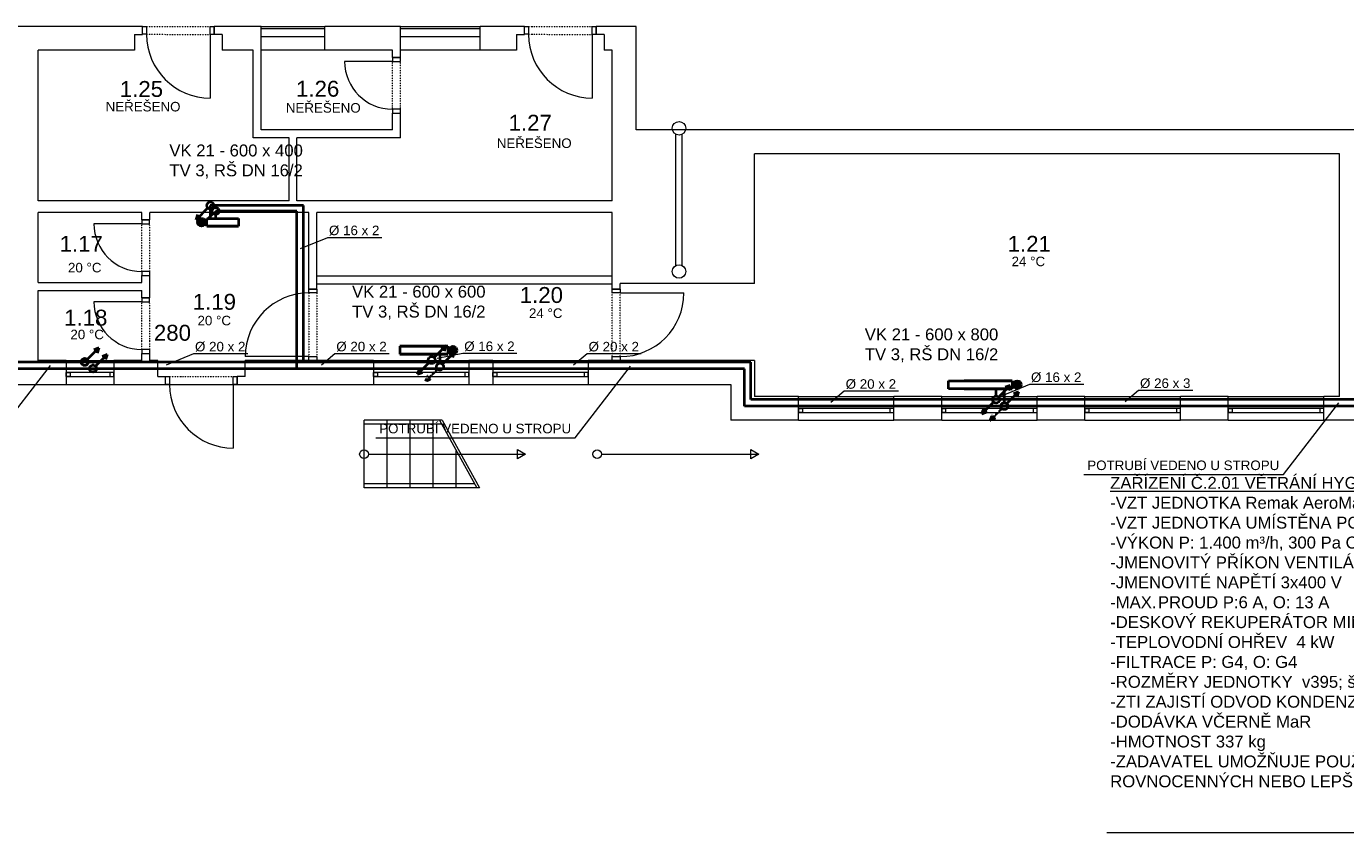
# Model space of a CAD drawing. Header units: millimetres. Extents: x 0 to 1216358, y -266558 to 2852.
# Tile 9 of 76: x 994964 to 1011539, y -139473 to -129340. Entities that reach past the tile are written whole.
import ezdxf

# ---------------------------------------------------------------- set-up
doc = ezdxf.new("R2010")
doc.units = ezdxf.units.MM
doc.linetypes.add('DASHED', pattern=[0.75, 0.5, -0.25])
doc.linetypes.add('DĚLICÍ2', pattern=[15.875, 6.35, -3.175, 0, -3.175, 0, -3.175])
doc.layers.get('0').update_dxf_attribs({"lineweight": 13})
for name, color, linetype, lineweight in [('1-UT-POPIS', 7, 'Continuous', 13), ('1-UT-ROZ-ZPATECKA', 6, 'DASHED', 40), ('1-UT-ROZVODY', 4, 'Continuous', 40), ('1-UT-TELESA', 7, 'Continuous', 40), ('1VZT - LEGENDY', 7, 'Continuous', 13), ('St_plocha_místnosti', 250, 'Continuous', 18)]:
    doc.layers.add(name, color=color, linetype=linetype, lineweight=lineweight)
doc.styles.add('Andy', font='arial.ttf')
doc.styles.add('SPIRITTXTSTYLE1', font='arial.ttf')
doc.styles.get("Standard").update_dxf_attribs({"font": 'arial.ttf'})

# ---------------------------------------------------------------- blocks, each defined once
blk = doc.blocks.new('EDWED')
at = {"color": 8, "ltscale": 2}
for p, q in [((947137, -224250), (943027, -224250)), ((947137, -224352), (947137, -224250)), ((948037, -224350), (948037, -224250)), ((948627, -224250), (948037, -224250)), ((948037, -224350), (948037, -224252)), ((948627, -225550), (948627, -224250)), ((948627, -224250), (949427, -224250)), ((949427, -224550), (949427, -224250)), ((950377, -224250), (949427, -224250)), ((950377, -224640), (950377, -224250)), ((950377, -224250), (951377, -224250)), ((951377, -224550), (951377, -224250)), ((951937, -224250), (951377, -224250)), ((951937, -224352), (951937, -224250)), ((953337, -224250), (952837, -224250)), ((952837, -224352), (952837, -224252)), ((952837, -224352), (952837, -224252)), ((953337, -225550), (953337, -224250)), ((947037, -224350), (947037, -224550)), ((947037, -224350), (947137, -224350)), ((948137, -224350), (948037, -224350)), ((948137, -224350), (948137, -224550)), ((948627, -224275), (949427, -224275)), ((948627, -224375), (949427, -224375)), ((950377, -224275), (951377, -224275)), ((950377, -224375), (951377, -224375)), ((951837, -224350), (951937, -224350)), ((951837, -224350), (951837, -224550)), ((952937, -224350), (952837, -224350)), ((952937, -224350), (952937, -224550)), ((947037, -224550), (945827, -224550)), ((945827, -226440), (945827, -224550)), ((948527, -224550), (948137, -224550)), ((948527, -225650), (948527, -224550)), ((949427, -224550), (948627, -224550)), ((950277, -224550), (949427, -224550)), ((950277, -224640), (950277, -224550)), ((951377, -224550), (950377, -224550)), ((951837, -224550), (951377, -224550)), ((953037, -224550), (952937, -224550)), ((953037, -226440), (953037, -224550)), ((950277, -225550), (950277, -225340)), ((950377, -225650), (950377, -225340)), ((950277, -225550), (948627, -225550)), ((964027, -225550), (953337, -225550)), ((948977, -225650), (948527, -225650)), ((948977, -226440), (948977, -225650)), ((949077, -226440), (949077, -225650)), ((950377, -225650), (949077, -225650)), ((954827, -227480), (954827, -225850)), ((962177, -225850), (954827, -225850)), ((962177, -228900), (962177, -225850)), ((948977, -226440), (945827, -226440)), ((953037, -226440), (949077, -226440)), ((947127, -226590), (945827, -226590)), ((945827, -227470), (945827, -226590)), ((947127, -226680), (947127, -226590)), ((949227, -226590), (947227, -226590)), ((947227, -226680), (947227, -226590)), ((949227, -227550), (949227, -226590)), ((953037, -226590), (949327, -226590)), ((949327, -227550), (949327, -226590)), ((953037, -227550), (953037, -226590)), ((947127, -227470), (947127, -227380)), ((947227, -227660), (947227, -227380)), ((945827, -227470), (947127, -227470)), ((945827, -227570), (947127, -227570)), ((945827, -228450), (945827, -227570)), ((947127, -227660), (947127, -227570)), ((949327, -227550), (949227, -227550)), ((953137, -227550), (953037, -227550)), ((953137, -227550), (953137, -227480)), ((954827, -227480), (953137, -227480)), ((947127, -228450), (947127, -228360)), ((947227, -228450), (947227, -228360)), ((946177, -228450), (945827, -228450)), ((947127, -228450), (946777, -228450)), ((947327, -228450), (947227, -228450)), ((947327, -228650), (947327, -228450)), ((948427, -228650), (948427, -228450)), ((950037, -228450), (948427, -228450)), ((951537, -228450), (951237, -228450)), ((954827, -228450), (952737, -228450)), ((954827, -228450), (954827, -228900)), ((947327, -228650), (947427, -228650)), ((947427, -228750), (947427, -228650)), ((948427, -228650), (948327, -228650)), ((948327, -228750), (948327, -228650)), ((944727, -228750), (946177, -228750)), ((946777, -228750), (947427, -228750)), ((948327, -228750), (950037, -228750)), ((951237, -228750), (951537, -228750)), ((952737, -228750), (954527, -228750)), ((954527, -228750), (954527, -229200)), ((955377, -228900), (954827, -228900)), ((955377, -229200), (955377, -228900)), ((956577, -229200), (956577, -228900)), ((957177, -228900), (956577, -228900)), ((957177, -229200), (957177, -228900)), ((958377, -229200), (958377, -228900)), ((958977, -228900), (958377, -228900)), ((958977, -229200), (958977, -228900)), ((960177, -229200), (960177, -228900)), ((960777, -228900), (960177, -228900)), ((960777, -229200), (960777, -228900)), ((961977, -229200), (961977, -228900)), ((962177, -228900), (961977, -228900)), ((955377, -229200), (954527, -229200)), ((957177, -229200), (956577, -229200)), ((958977, -229200), (958377, -229200)), ((960777, -229200), (960177, -229200)), ((962577, -229200), (961977, -229200)), ((949974, -229625), (951949, -229625)), ((951848, -229684), (951848, -229567)), ((951848, -229567), (951949, -229625)), ((951949, -229625), (951848, -229684)), ((952904, -229625), (954879, -229625)), ((954778, -229684), (954778, -229567)), ((954778, -229567), (954879, -229625)), ((954879, -229625), (954778, -229684))]:
    blk.add_line(p, q, dxfattribs=at)
at = {"color": 8}
for p, q in [((950277, -224640), (950377, -224640)), ((950277, -225340), (950377, -225340)), ((947127, -226680), (947227, -226680)), ((947127, -227380), (947227, -227380)), ((953037, -227390), (949327, -227390)), ((953037, -227490), (949327, -227490)), ((947127, -227660), (947227, -227660)), ((947127, -228360), (947227, -228360)), ((946177, -228450), (946777, -228450)), ((946177, -228450), (946177, -228750)), ((946777, -228450), (946777, -228750)), ((950037, -228450), (951237, -228450)), ((950037, -228450), (950037, -228750)), ((951237, -228450), (951237, -228750)), ((951537, -228450), (952737, -228450)), ((951537, -228450), (951537, -228750)), ((952737, -228450), (952737, -228750)), ((943027, -228750), (954527, -228750)), ((946177, -228750), (946777, -228750)), ((950037, -228750), (951237, -228750)), ((951537, -228750), (952737, -228750)), ((954527, -228750), (954527, -229200)), ((955377, -228900), (956577, -228900)), ((957177, -228900), (958377, -228900)), ((958977, -228900), (960177, -228900)), ((960777, -228900), (961977, -228900)), ((949919, -230050), (949919, -229200)), ((950903, -229200), (949919, -229200)), ((950209, -230050), (950209, -229200)), ((950499, -230050), (950499, -229200)), ((950789, -230050), (950789, -229200)), ((950868, -229200), (951335, -230050)), ((950903, -229200), (951369, -230050)), ((955377, -229200), (956577, -229200)), ((957177, -229200), (958377, -229200)), ((958977, -229200), (960177, -229200)), ((960777, -229200), (961977, -229200)), ((950896, -229250), (949919, -229250)), ((951079, -230050), (951079, -229584)), ((951308, -230000), (949919, -230000)), ((951369, -230050), (949919, -230050))]:
    blk.add_line(p, q, dxfattribs=at)
at = {"color": 8, "lineweight": 18, "ltscale": 2}
for p, q in [((953837, -227255), (953837, -225605)), ((953917, -227255), (953917, -225605))]:
    blk.add_line(p, q, dxfattribs=at)
at = {"color": 8, "ltscale": 2}
for points in [[(947187, -224349), (947137, -224349), (947137, -224249), (947187, -224249)], [(948037, -224350), (947987, -224350), (947987, -224250), (948037, -224250)], [(951987, -224349), (951937, -224349), (951937, -224249), (951987, -224249)], [(952837, -224350), (952787, -224350), (952787, -224250), (952837, -224250)], [(950276, -224640), (950276, -224690), (950376, -224690), (950376, -224640)], [(950277, -225290), (950277, -225340), (950377, -225340), (950377, -225290)], [(947126, -226680), (947126, -226730), (947226, -226730), (947226, -226680)], [(947127, -227330), (947127, -227380), (947227, -227380), (947227, -227330)], [(949227, -227600), (949227, -227550), (949327, -227550), (949327, -227600)], [(953138, -227550), (953138, -227600), (953038, -227600), (953038, -227550)], [(947126, -227660), (947126, -227710), (947226, -227710), (947226, -227660)], [(947127, -228310), (947127, -228360), (947227, -228360), (947227, -228310)], [(949226, -228450), (949226, -228400), (949326, -228400), (949326, -228450)], [(953137, -228400), (953137, -228450), (953037, -228450), (953037, -228400)], [(946777, -228600), (946177, -228600), (946177, -228650), (946777, -228650)], [(946177, -228600), (946227, -228600), (946227, -228650), (946177, -228650)], [(946777, -228600), (946727, -228600), (946727, -228650), (946777, -228650)], [(947477, -228749), (947427, -228749), (947427, -228649), (947477, -228649)], [(948327, -228750), (948277, -228750), (948277, -228650), (948327, -228650)], [(951237, -228600), (950037, -228600), (950037, -228650), (951237, -228650)], [(950037, -228600), (950087, -228600), (950087, -228650), (950037, -228650)], [(951237, -228600), (951187, -228600), (951187, -228650), (951237, -228650)], [(952737, -228600), (951537, -228600), (951537, -228650), (952737, -228650)], [(951537, -228600), (951587, -228600), (951587, -228650), (951537, -228650)], [(952737, -228600), (952687, -228600), (952687, -228650), (952737, -228650)], [(956577, -229050), (955377, -229050), (955377, -229100), (956577, -229100)], [(955377, -229050), (955427, -229050), (955427, -229100), (955377, -229100)], [(956577, -229050), (956527, -229050), (956527, -229100), (956577, -229100)], [(958377, -229050), (957177, -229050), (957177, -229100), (958377, -229100)], [(957177, -229050), (957227, -229050), (957227, -229100), (957177, -229100)], [(958377, -229050), (958327, -229050), (958327, -229100), (958377, -229100)], [(960177, -229050), (958977, -229050), (958977, -229100), (960177, -229100)], [(958977, -229050), (959027, -229050), (959027, -229100), (958977, -229100)], [(960177, -229050), (960127, -229050), (960127, -229100), (960177, -229100)], [(961977, -229050), (960777, -229050), (960777, -229100), (961977, -229100)], [(960777, -229050), (960827, -229050), (960827, -229100), (960777, -229100)], [(961977, -229050), (961927, -229050), (961927, -229100), (961977, -229100)]]:
    blk.add_lwpolyline(points, close=True, dxfattribs=at)
at = {"color": 8, "linetype": 'DĚLICÍ2', "ltscale": 2}
for points in [[(947187, -224249), (947987, -224250)], [(951987, -224249), (952787, -224250)], [(947187, -224349), (947987, -224350)], [(951987, -224349), (952787, -224350)], [(950277, -225290), (950276, -224690)], [(950377, -225290), (950376, -224690)], [(947127, -227330), (947126, -226730)], [(947227, -227330), (947226, -226730)], [(947127, -228310), (947126, -227710)], [(947227, -228310), (947226, -227710)], [(949227, -227600), (949226, -228400)], [(949327, -227600), (949326, -228400)], [(953037, -228400), (953038, -227600)], [(953137, -228400), (953138, -227600)], [(947477, -228649), (948277, -228650)], [(947477, -228749), (948277, -228750)]]:
    blk.add_lwpolyline(points, dxfattribs=at)
at = {"color": 8, "ltscale": 2}
for points in [[(947987, -224350), (947987, -225150)], [(952787, -224350), (952787, -225150)], [(950276, -224690), (949676, -224690)], [(947126, -226730), (946526, -226730)], [(947126, -227710), (946526, -227710)], [(953138, -227600), (953938, -227600)], [(949226, -228400), (948426, -228400)], [(948277, -228750), (948277, -229550)]]:
    blk.add_lwpolyline(points, dxfattribs=at)
for centre, radius in [((953877, -225530), 85), ((953877, -227330), 85), ((949919, -229625), 54.6), ((952849, -229625), 54.6)]:
    blk.add_circle(centre, radius, dxfattribs=at)
for centre, radius, start, end in [((947987, -224350), 800, 180, 270), ((952787, -224350), 800, 180, 270), ((950276, -224690), 600, 180, 270), ((947126, -226730), 600, 180, 270), ((947126, -227710), 600, 180, 270), ((949226, -228400), 800, 90, 180), ((953138, -227600), 800, 270, 0), ((948277, -228750), 800, 180, 270)]:
    blk.add_arc(centre, radius, start, end, dxfattribs=at)

msp = doc.modelspace()

# ---------------------------------------------------------------- hatches: boundary and pattern name
at = {"layer": '1-UT-TELESA'}
h = msp.add_hatch(color=7, dxfattribs=at)
h.dxf.hatch_style = 1
h.paths.add_polyline_path([(997114.3, -131802.6, 1), (997214.3, -131802.6, 1)])
h = msp.add_hatch(color=7, dxfattribs=at)
h.dxf.hatch_style = 1
h.paths.add_polyline_path([(1000373.6, -133410.7, 1), (1000273.6, -133410.7, 1)])
h = msp.add_hatch(color=7, dxfattribs=at)
h.dxf.hatch_style = 1
h.paths.add_polyline_path([(1007464.6, -133843.5, 1), (1007364.6, -133843.5, 1)])

# ---------------------------------------------------------------- linework, layer by layer
at = {"layer": '1-UT-POPIS'}
for p, q in [((998747.4, -131995.5), (998403.8, -132137.2)), ((999429, -131995.5), (998747.4, -131995.5)), ((997063.9, -133456.1), (996720.3, -133597.8)), ((997745.5, -133456.1), (997063.9, -133456.1)), ((998839.2, -133455.3), (998670.1, -133596.9)), ((999520.8, -133455.3), (998839.2, -133455.3)), ((1000446.4, -133451.9), (1000123.8, -133515.5)), ((1001128.1, -133451.9), (1000446.4, -133451.9)), ((1002008.4, -133456.7), (1001839.3, -133598.3)), ((1002690, -133456.7), (1002008.4, -133456.7)), ((1005239.3, -133925.9), (1005070.1, -134067.6)), ((1005920.9, -133925.9), (1005239.3, -133925.9)), ((1007567.4, -133841), (1007223.8, -133982.7)), ((1008249.1, -133841), (1007567.4, -133841)), ((1008937.3, -133916.2), (1008768.1, -134057.9)), ((1009618.9, -133916.2), (1008937.3, -133916.2))]:
    msp.add_line(p, q, dxfattribs=at)
at = {"layer": '1-UT-POPIS', "ltscale": 0.1}
for p, q in [((994572.7, -134499.9), (995268.6, -133600.5)), ((1001860.5, -134509.2), (1002556.4, -133609.8)), ((1010757, -134971.1), (1011452.9, -134071.7)), ((999353.1, -134509.2), (1001860.5, -134509.2)), ((1008249.6, -134971.1), (1010757, -134971.1))]:
    msp.add_line(p, q, dxfattribs=at)
at = {"layer": '1-UT-ROZ-ZPATECKA', "linetype": 'ByBlock'}
for p, q in [((997310.5, -131692.3), (997163.6, -131839.2)), ((997163.6, -131839.2), (997186.6, -131775.4)), ((997163.6, -131839.2), (997227.4, -131816.2)), ((995832.7, -133611.1), (995979.6, -133464.2)), ((995979.6, -133464.2), (995915.8, -133487.2)), ((995979.6, -133464.2), (995956.6, -133528)), ((1000192.4, -133586.4), (1000339.3, -133439.5)), ((1000339.3, -133439.5), (1000275.5, -133462.5)), ((1000339.3, -133439.5), (1000316.3, -133503.3)), ((1007284, -134081.5), (1007431, -133934.6)), ((1007431, -133934.6), (1007367.1, -133957.6)), ((1007431, -133934.6), (1007407.9, -133998.4))]:
    msp.add_line(p, q, dxfattribs=at)
at = {"layer": '1-UT-ROZ-ZPATECKA'}
for p, q in [((1000130, -133648.8), (999983.1, -133795.7)), ((999983.1, -133795.7), (1000006.1, -133731.9)), ((999983.1, -133795.7), (1000046.9, -133772.7)), ((1007221.6, -134144.1), (1007074.7, -134291)), ((1007074.7, -134291), (1007097.8, -134227.2)), ((1007074.7, -134291), (1007138.5, -134267.9))]:
    msp.add_line(p, q, dxfattribs=at)
at = {"layer": '1-UT-ROZ-ZPATECKA', "linetype": 'ByBlock'}
for centre in [(997341.7, -131661.1), (997341.7, -131661.1), (1000161.2, -133617.6), (1000161.2, -133617.6), (995801.5, -133642.3), (995801.5, -133642.3), (1007252.8, -134112.7), (1007252.8, -134112.7), (1007252.8, -134112.9), (1007252.8, -134112.9)]:
    msp.add_circle(centre, 44.1, dxfattribs=at)
at = {"layer": '1-UT-ROZ-ZPATECKA'}
for centre in [(1000161.2, -133617.6), (1000161.2, -133617.6), (995801.5, -133638.9), (995801.5, -133638.9), (1007252.8, -134112.7), (1007252.8, -134112.7), (1007252.8, -134112.9), (1007252.8, -134112.9)]:
    msp.add_circle(centre, 44.1, dxfattribs=at)
at = {"layer": '1-UT-ROZVODY', "ltscale": 0.1}
for p, q in [((998444.1, -131591), (997275.4, -131591)), ((997275.4, -131591), (997275.4, -131752.6)), ((998444.1, -133559.4), (998444.1, -131591)), ((1004068, -133559.4), (992656.8, -133559.4)), ((1000056.7, -133490.6), (1000056.7, -133460.7)), ((1004068, -134030), (1004068, -133559.4)), ((1007148.4, -133985.8), (1007148.4, -133893.5)), ((1011646.8, -134030), (1004068, -134030))]:
    msp.add_line(p, q, dxfattribs=at)
at = {"layer": '1-UT-ROZVODY'}
for p, q in [((997244.2, -131622.2), (997097.3, -131769.2)), ((997097.3, -131769.2), (997120.4, -131705.3)), ((997097.3, -131769.2), (997161.1, -131746.1)), ((995728.2, -133528.2), (995875.1, -133381.3)), ((995875.1, -133381.3), (995811.3, -133404.4)), ((995875.1, -133381.3), (995852.1, -133445.1)), ((1000087.9, -133503.5), (1000234.8, -133356.6)), ((1000234.8, -133356.6), (1000171, -133379.6)), ((1000234.8, -133356.6), (1000211.8, -133420.4)), ((1000025.5, -133565.9), (999878.6, -133712.8)), ((999878.6, -133712.8), (999901.6, -133649)), ((999878.6, -133712.8), (999942.4, -133689.8)), ((1007179.6, -133998.6), (1007326.5, -133851.7)), ((1007326.5, -133851.7), (1007262.7, -133874.7)), ((1007326.5, -133851.7), (1007303.5, -133915.5)), ((1007117.2, -134061.2), (1006970.3, -134208.1)), ((1006970.3, -134208.1), (1006993.3, -134144.3)), ((1006970.3, -134208.1), (1007034.1, -134185.1))]:
    msp.add_line(p, q, dxfattribs=at)
at = {"layer": '1-UT-ROZVODY', "color": 6, "ltscale": 0.1}
for p, q in [((998362.4, -131661.1), (997341.7, -131661.1)), ((997341.7, -131661.1), (997341.7, -131752.6)), ((998362.4, -133642.3), (998362.4, -131661.1)), ((1000161.2, -133573.5), (1000161.2, -133460.7)), ((1003985.1, -133642.3), (992739.7, -133642.3)), ((1003985.1, -134112.9), (1003985.1, -133642.3)), ((1007252.8, -134068.7), (1007252.8, -133893.5)), ((1011729.7, -134112.9), (1003985.1, -134112.9))]:
    msp.add_line(p, q, dxfattribs=at)
at = {"layer": '1-UT-ROZVODY', "linetype": 'Continuous'}
for centre in [(997275.4, -131591), (997275.4, -131591), (997275.4, -131591), (995697, -133556), (995697, -133556), (995697, -133556), (995697, -133559.4), (995697, -133559.4), (995697, -133559.4), (1000056.7, -133534.7), (1000056.7, -133534.7), (1000056.7, -133534.7), (1000056.7, -133534.7), (1000056.7, -133534.7), (1000056.7, -133534.7), (1007148.4, -134029.8), (1007148.4, -134029.8), (1007148.4, -134029.8), (1007148.4, -134029.8), (1007148.4, -134029.8), (1007148.4, -134029.8), (1007148.4, -134030), (1007148.4, -134030), (1007148.4, -134030), (1007148.4, -134030), (1007148.4, -134030), (1007148.4, -134030)]:
    msp.add_circle(centre, 44.1, dxfattribs=at)
at = {"layer": '1-UT-TELESA', "color": 7}
for p, q in [((997230.4, -131852.6), (997230.4, -131752.6)), ((997630.4, -131852.6), (997230.4, -131852.6)), ((999657.5, -133360.7), (1000257.5, -133360.7)), ((1000257.5, -133360.7), (1000257.5, -133460.7)), ((999657.5, -133460.7), (1000257.5, -133460.7)), ((1006748.5, -133793.5), (1007348.5, -133793.5)), ((1006748.5, -133893.5), (1007348.5, -133893.5)), ((1007348.5, -133793.5), (1007348.5, -133893.5))]:
    msp.add_line(p, q, dxfattribs=at)
at = {"layer": '1-UT-TELESA', "ltscale": 0.1}
for p, q in [((997230.4, -131752.6), (997630.4, -131752.6)), ((997630.4, -131752.6), (997630.4, -131852.6)), ((1000257.5, -133460.7), (999657.5, -133460.7)), ((1006548.5, -133893.5), (1006548.5, -133793.5)), ((1006548.5, -133793.5), (1006748.5, -133793.5)), ((1007348.5, -133893.5), (1006548.5, -133893.5)), ((1007348.5, -133893.5), (1006748.5, -133893.5))]:
    msp.add_line(p, q, dxfattribs=at)
at = {"layer": '1-UT-TELESA', "ltscale": 0.5}
for p, q in [((997230.4, -131852.6), (997630.4, -131852.6)), ((1000257.5, -133360.7), (999657.5, -133360.7)), ((999657.5, -133360.7), (999657.5, -133460.7)), ((1007348.5, -133793.5), (1006748.5, -133793.5))]:
    msp.add_line(p, q, dxfattribs=at)
at = {"layer": '1-UT-TELESA', "color": 7}
for centre in [(997164.3, -131802.6), (1000323.6, -133410.7), (1007414.6, -133843.5)]:
    msp.add_circle(centre, 50, dxfattribs=at)
at = {"layer": '1VZT - LEGENDY'}
msp.add_line((1008537.7, -139472.7), (1016241.2, -139472.7), dxfattribs=at)

# ---------------------------------------------------------------- block references
msp.add_blockref('EDWED', (49287.2, 94909.3))

# ---------------------------------------------------------------- texts
at = {"layer": '1-UT-POPIS', "attachment_point": 5, "style": 'SPIRITTXTSTYLE1'}
for s, insert, char_height in [('NEŘEŠENO', (996430.2, -130349.8), 120), ('NEŘEŠENO', (998694.5, -130364.8), 120), ('NEŘEŠENO', (1001344.8, -130809.3), 120), ('VK 21 - 600 x 400\\PTV 3, RŠ DN 16/2', (997599.4, -131038.2), 150), ('%%C 16 x 2', (999083, -131906.3), 120), ('24 °C', (1007553.2, -132294.7), 120), ('20 °C', (995697.4, -132372.6), 120), ('VK 21 - 600 x 600\\PTV 3, RŠ DN 16/2', (999894.7, -132813), 150), ('24 °C', (1001489.4, -132945.4), 120), ('20 °C', (997324.9, -133038.2), 120), ('20 °C', (995728, -133212.9), 120), ('VK 21 - 600 x 800\\PTV 3, RŠ DN 16/2', (1006336.9, -133349.9), 150), ('%%C 20 x 2', (997399.5, -133366.9), 120), ('%%C 20 x 2', (999174.8, -133366), 120), ('%%C 16 x 2', (1000782, -133362.7), 120), ('%%C 20 x 2', (1002344, -133367.4), 120), ('%%C 16 x 2', (1007903, -133751.8), 120), ('%%C 20 x 2', (1005574.8, -133836.7), 120), ('%%C 26 x 3', (1009272.8, -133827), 120), ('POTRUBÍ VEDENO U STROPU', (1000603.2, -134395.3), 120), ('POTRUBÍ VEDENO U STROPU', (1009499.7, -134857.2), 120)]:
    msp.add_mtext_dynamic_manual_height_columns(s, width=3376.263, gutter_width=12.5, heights=[0], dxfattribs=dict(at, insert=insert, char_height=char_height))
at = {"layer": '1VZT - LEGENDY', "lineweight": 5, "insert": (1008581.4, -135001.9), "char_height": 150, "attachment_point": 1}
msp.add_mtext_dynamic_manual_height_columns('\\A1;{\\LZAŘÍZENÍ Č.2.01 VĚTRÁNÍ HYGIENICKÉHO ZÁZEMÍ\\P}-VZT JEDNOTKA Remak {\\A0;AeroMaster FP 2.7}\\P-VZT JEDNOTKA UMÍSTĚNA POD STROPEM\\P-VÝKON P: 1.400 m³/h, 300 Pa O: 1.400 m³/h, 300 Pa\\P-JMENOVITÝ PŘÍKON VENTILÁTORŮ P: 0,55 kW O: 0,55 kW\\P-JMENOVITÉ NAPĚTÍ 3x400 V \\P-MAX.^IPROUD P:6 A, O: 13 A\\P-DESKOVÝ REKUPERÁTOR MIN. ÚČINNOST 82%\\P-TEPLOVODNÍ OHŘEV  4 kW\\P-FILTRACE P: G4, O: G4\\P-ROZMĚRY JEDNOTKY  v395; š1660; d2820 mm\\P-ZTI ZAJISTÍ ODVOD KONDENZÁTU\\P-DODÁVKA VČERNĚ MaR\\P-HMOTNOST 337 kg\\P{\\A0;\\C1;-ZADAVATEL UMOŽŇUJE POUŽITÍ I JINÝCH\\~KVALITATIVNĚ A TECHNICKY ROVNOCENNÝCH\\~NEBO\\~LEPŠÍCH ŘEŠENÍ.}', width=7941.607, gutter_width=12.5, heights=[0], dxfattribs=at)
at = {"layer": 'St_plocha_místnosti', "ltscale": 2, "style": 'Andy'}
for s, p in [('1.25', (996137.9, -130226.8)), ('1.26', (998352.1, -130223.5)), ('1.27', (1001023, -130651.1)), ('1.17', (995382, -132172.7)), ('1.21', (1007292.8, -132172.8)), ('1.19', (997054.5, -132901.9)), ('1.20', (1001162.6, -132815.9)), ('1.18', (995438.4, -133100.8))]:
    msp.add_text(s, height=200, dxfattribs=at).set_placement(p)
at = {"layer": 'St_plocha_místnosti', "color": 230, "ltscale": 2, "style": 'Andy'}
msp.add_text('280', height=200, dxfattribs=at).set_placement((996566.2, -133290.6))

doc.saveas('drawing.dxf')
